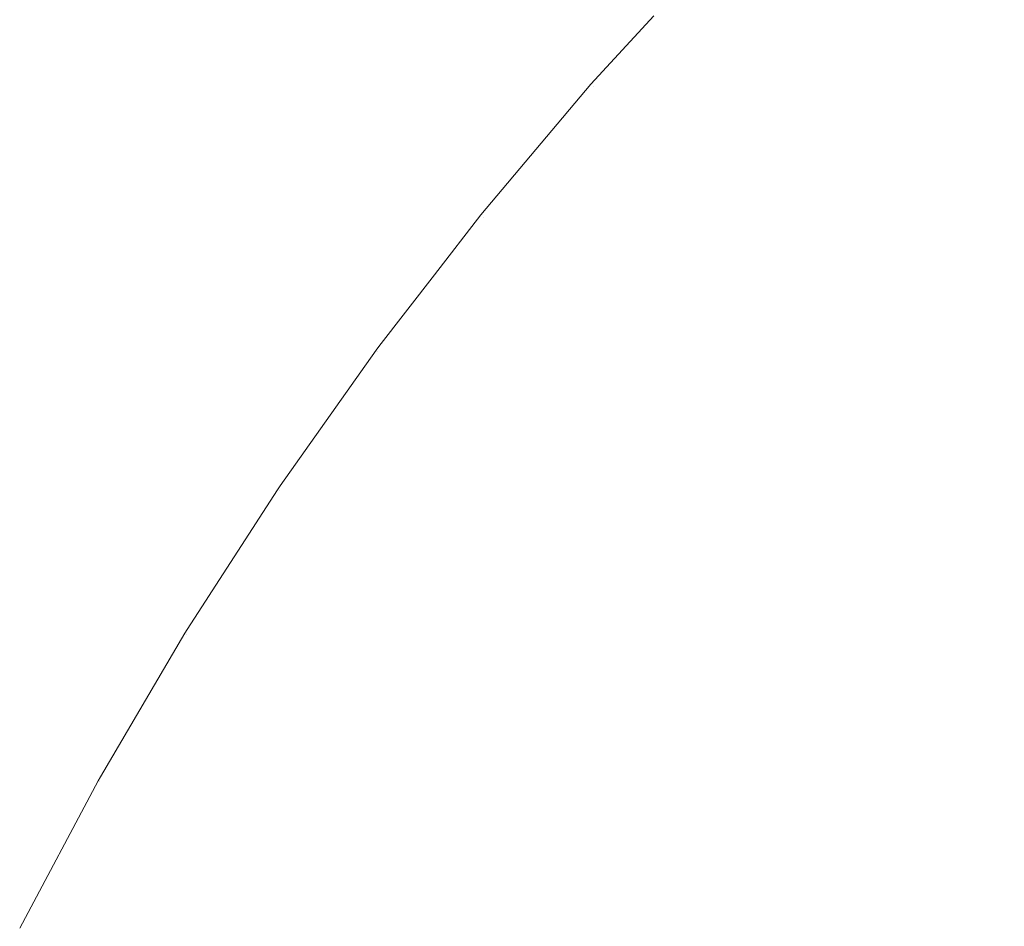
# Model space of a CAD drawing. Header units: centimetres. Extents: x -25.9 to 27.4, y -25.9 to -24.1.
# Tile 33 of 200: x -25.9178 to -25.8934, y -24.1148 to -24.0923. Entities that reach past the tile are written whole.
import ezdxf

# ---------------------------------------------------------------- set-up
doc = ezdxf.new("R2010")
doc.units = ezdxf.units.CM
doc.header["$LTSCALE"] = 2.54
doc.layers.add('Lucido design-1', color=7, linetype='Continuous')

# ---------------------------------------------------------------- blocks, each defined once
blk = doc.blocks.new('Gruppo-4-1')
at = {"color": 7, "linetype": 'Continuous', "lineweight": 9}
for points, invisible_edges in [([(-25.893225, -24.092532, 708.356299), (-25.890303, -24.089848, 708.356299), (-25.891231, -24.088793, 708.352365), (-25.894197, -24.091517, 708.352365)], 15), ([(-25.89396, -24.091765, 707.688043), (-25.891005, -24.089051, 707.688043), (-25.890064, -24.09012, 707.684181), (-25.892974, -24.092793, 707.684181)], 15), ([(-25.89871, -24.092768, 708.34435), (-25.895794, -24.089851, 708.34435), (-25.896417, -24.089201, 708.340283), (-25.89936, -24.092145, 708.340283)], 15), ([(-25.899185, -24.092313, 707.699955), (-25.896249, -24.089376, 707.699955), (-25.895599, -24.090055, 707.695937), (-25.898507, -24.092963, 707.695937)], 15), ([(-25.897938, -24.093508, 708.34838), (-25.895053, -24.090624, 708.34838), (-25.895794, -24.089851, 708.34435), (-25.89871, -24.092768, 708.34435)], 15), ([(-25.898507, -24.092963, 707.695937), (-25.895599, -24.090055, 707.695937), (-25.894835, -24.090851, 707.691964), (-25.89771, -24.093726, 707.691964)], 15), ([(-25.902068, -24.092233, 708.320708), (-25.903629, -24.093933, 708.320708), (-25.903593, -24.093964, 708.323783), (-25.900723, -24.090839, 708.323783)], 14), ([(-25.903433, -24.094105, 708.327929), (-25.900569, -24.090987, 708.327929), (-25.900723, -24.090839, 708.323783), (-25.903593, -24.093964, 708.323783)], 15), ([(-25.897044, -24.094365, 708.352365), (-25.894197, -24.091517, 708.352365), (-25.895053, -24.090624, 708.34838), (-25.897938, -24.093508, 708.34838)], 15), ([(-25.900688, -24.090872, 707.716349), (-25.903557, -24.093995, 707.716349), (-25.903629, -24.093933, 707.720708), (-25.902068, -24.092233, 707.720708)], 11), ([(-25.903557, -24.093995, 707.716349), (-25.900688, -24.090872, 707.716349), (-25.900496, -24.091056, 707.712216), (-25.903357, -24.094171, 707.712216)], 15), ([(-25.903143, -24.09436, 708.332065), (-25.90029, -24.091254, 708.332065), (-25.900569, -24.090987, 708.327929), (-25.903433, -24.094105, 708.327929)], 15), ([(-25.903357, -24.094171, 707.712216), (-25.900496, -24.091056, 707.712216), (-25.900181, -24.091358, 707.708102), (-25.90303, -24.09446, 707.708102)], 15), ([(-25.89771, -24.093726, 707.691964), (-25.894835, -24.090851, 707.691964), (-25.89396, -24.091765, 707.688043), (-25.896797, -24.094602, 707.688043)], 15), ([(-25.902724, -24.094729, 708.336186), (-25.899887, -24.09164, 708.336186), (-25.90029, -24.091254, 708.332065), (-25.903143, -24.09436, 708.332065)], 15), ([(-25.90303, -24.09446, 707.708102), (-25.900181, -24.091358, 707.708102), (-25.899744, -24.091777, 707.704012), (-25.902575, -24.09486, 707.704012)], 15), ([(-25.89603, -24.095337, 708.356299), (-25.893225, -24.092532, 708.356299), (-25.894197, -24.091517, 708.352365), (-25.897044, -24.094365, 708.352365)], 15), ([(-25.902176, -24.095211, 708.340283), (-25.89936, -24.092145, 708.340283), (-25.899887, -24.09164, 708.336186), (-25.902724, -24.094729, 708.336186)], 15), ([(-25.902575, -24.09486, 707.704012), (-25.899744, -24.091777, 707.704012), (-25.899185, -24.092313, 707.699955), (-25.901994, -24.095371, 707.699955)], 15), ([(-25.896797, -24.094602, 707.688043), (-25.89396, -24.091765, 707.688043), (-25.892974, -24.092793, 707.684181), (-25.895768, -24.095587, 707.684181)], 15), ([(-25.903629, -24.093933, 708.320708), (-25.902068, -24.092233, 708.320708), (-25.902068, -24.092233, 707.720708), (-25.903629, -24.093933, 707.720708)], 10), ([(-25.901501, -24.095805, 708.34435), (-25.89871, -24.092768, 708.34435), (-25.89936, -24.092145, 708.340283), (-25.902176, -24.095211, 708.340283)], 15), ([(-25.901994, -24.095371, 707.699955), (-25.899185, -24.092313, 707.699955), (-25.898507, -24.092963, 707.695937), (-25.901289, -24.095992, 707.695937)], 15), ([(-25.894897, -24.096422, 708.360173), (-25.892139, -24.093664, 708.360173), (-25.893225, -24.092532, 708.356299), (-25.89603, -24.095337, 708.356299)], 15), ([(-25.900697, -24.096512, 708.34838), (-25.897938, -24.093508, 708.34838), (-25.89871, -24.092768, 708.34435), (-25.901501, -24.095805, 708.34435)], 15), ([(-25.895768, -24.095587, 707.684181), (-25.892974, -24.092793, 707.684181), (-25.89188, -24.093934, 707.680385), (-25.894627, -24.096681, 707.680385)], 15), ([(-25.901289, -24.095992, 707.695937), (-25.898507, -24.092963, 707.695937), (-25.89771, -24.093726, 707.691964), (-25.900461, -24.096721, 707.691964)], 15), ([(-25.899768, -24.09733, 708.352365), (-25.897044, -24.094365, 708.352365), (-25.897938, -24.093508, 708.34838), (-25.900697, -24.096512, 708.34838)], 15), ([(-25.900461, -24.096721, 707.691964), (-25.89771, -24.093726, 707.691964), (-25.896797, -24.094602, 707.688043), (-25.899511, -24.097557, 707.688043)], 15), ([(-25.893647, -24.097621, 708.363983), (-25.890941, -24.094914, 708.363983), (-25.892139, -24.093664, 708.360173), (-25.894897, -24.096422, 708.360173)], 15), ([(-25.904866, -24.0954, 708.320708), (-25.906365, -24.097178, 708.320708), (-25.906328, -24.097208, 708.323783), (-25.903593, -24.093964, 708.323783)], 14), ([(-25.903557, -24.093995, 707.716349), (-25.906291, -24.097238, 707.716349), (-25.906365, -24.097178, 707.720708), (-25.904866, -24.0954, 707.720708)], 11), ([(-25.906162, -24.097342, 708.327929), (-25.903433, -24.094105, 708.327929), (-25.903593, -24.093964, 708.323783), (-25.906328, -24.097208, 708.323783)], 15), ([(-25.906291, -24.097238, 707.716349), (-25.903557, -24.093995, 707.716349), (-25.903357, -24.094171, 707.712216), (-25.906084, -24.097405, 707.712216)], 15), ([(-25.903593, -24.093964, 708.323783), (-25.903629, -24.093933, 708.320708), (-25.904866, -24.0954, 708.320708)], 9), ([(-25.903629, -24.093933, 707.720708), (-25.904866, -24.0954, 707.720708), (-25.904866, -24.0954, 708.320708), (-25.903629, -24.093933, 708.320708)], 10), ([(-25.904866, -24.0954, 707.720708), (-25.903629, -24.093933, 707.720708), (-25.903557, -24.093995, 707.716349)], 10), ([(-25.894627, -24.096681, 707.680385), (-25.89188, -24.093934, 707.680385), (-25.890681, -24.095186, 707.676659), (-25.893376, -24.097881, 707.676659)], 15), ([(-25.905862, -24.097584, 708.332065), (-25.903143, -24.09436, 708.332065), (-25.903433, -24.094105, 708.327929), (-25.906162, -24.097342, 708.327929)], 15), ([(-25.906084, -24.097405, 707.712216), (-25.903357, -24.094171, 707.712216), (-25.90303, -24.09446, 707.708102), (-25.905744, -24.097679, 707.708102)], 15), ([(-25.905427, -24.097935, 708.336186), (-25.902724, -24.094729, 708.336186), (-25.903143, -24.09436, 708.332065), (-25.905862, -24.097584, 708.332065)], 15), ([(-25.905744, -24.097679, 707.708102), (-25.90303, -24.09446, 707.708102), (-25.902575, -24.09486, 707.704012), (-25.905273, -24.09806, 707.704012)], 15), ([(-25.898714, -24.098258, 708.356299), (-25.89603, -24.095337, 708.356299), (-25.897044, -24.094365, 708.352365), (-25.899768, -24.09733, 708.352365)], 15), ([(-25.90486, -24.098393, 708.340283), (-25.902176, -24.095211, 708.340283), (-25.902724, -24.094729, 708.336186), (-25.905427, -24.097935, 708.336186)], 15), ([(-25.899511, -24.097557, 707.688043), (-25.896797, -24.094602, 707.688043), (-25.895768, -24.095587, 707.684181), (-25.898442, -24.098498, 707.684181)], 15), ([(-25.905273, -24.09806, 707.704012), (-25.902575, -24.09486, 707.704012), (-25.901994, -24.095371, 707.699955), (-25.904671, -24.098546, 707.699955)], 15), ([(-25.892282, -24.098929, 708.36772), (-25.889632, -24.09628, 708.36772), (-25.890941, -24.094914, 708.363983), (-25.893647, -24.097621, 708.363983)], 15), ([(-25.904159, -24.098959, 708.34435), (-25.901501, -24.095805, 708.34435), (-25.902176, -24.095211, 708.340283), (-25.90486, -24.098393, 708.340283)], 15), ([(-25.893376, -24.097881, 707.676659), (-25.890681, -24.095186, 707.676659), (-25.889377, -24.096546, 707.673012), (-25.892016, -24.099184, 707.673012)], 15), ([(-25.906365, -24.097178, 708.320708), (-25.904866, -24.0954, 708.320708), (-25.904866, -24.0954, 707.720708), (-25.906365, -24.097178, 707.720708)], 10), ([(-25.904671, -24.098546, 707.699955), (-25.901994, -24.095371, 707.699955), (-25.901289, -24.095992, 707.695937), (-25.90394, -24.099136, 707.695937)], 15), ([(-25.897536, -24.099295, 708.360173), (-25.894897, -24.096422, 708.360173), (-25.89603, -24.095337, 708.356299), (-25.898714, -24.098258, 708.356299)], 15), ([(-25.898442, -24.098498, 707.684181), (-25.895768, -24.095587, 707.684181), (-25.894627, -24.096681, 707.680385), (-25.897255, -24.099542, 707.680385)], 15), ([(-25.903327, -24.099631, 708.34838), (-25.900697, -24.096512, 708.34838), (-25.901501, -24.095805, 708.34435), (-25.904159, -24.098959, 708.34435)], 15), ([(-25.90394, -24.099136, 707.695937), (-25.901289, -24.095992, 707.695937), (-25.900461, -24.096721, 707.691964), (-25.903081, -24.099829, 707.691964)], 15), ([(-25.896236, -24.100439, 708.363983), (-25.893647, -24.097621, 708.363983), (-25.894897, -24.096422, 708.360173), (-25.897536, -24.099295, 708.360173)], 15), ([(-25.902364, -24.100409, 708.352365), (-25.899768, -24.09733, 708.352365), (-25.900697, -24.096512, 708.34838), (-25.903327, -24.099631, 708.34838)], 15), ([(-25.897255, -24.099542, 707.680385), (-25.894627, -24.096681, 707.680385), (-25.893376, -24.097881, 707.676659), (-25.895954, -24.100687, 707.676659)], 15), ([(-25.903081, -24.099829, 707.691964), (-25.900461, -24.096721, 707.691964), (-25.899511, -24.097557, 707.688043), (-25.902097, -24.100624, 707.688043)], 15), ([(-25.906328, -24.097208, 708.323783), (-25.906365, -24.097178, 708.320708), (-25.907517, -24.098668, 708.320708)], 9), ([(-25.906365, -24.097178, 707.720708), (-25.907517, -24.098668, 707.720708), (-25.907517, -24.098668, 708.320708), (-25.906365, -24.097178, 708.320708)], 10), ([(-25.907517, -24.098668, 707.720708), (-25.906365, -24.097178, 707.720708), (-25.906291, -24.097238, 707.716349)], 10), ([(-25.908923, -24.100565, 708.323783), (-25.906328, -24.097208, 708.323783), (-25.907517, -24.098668, 708.320708), (-25.908895, -24.100451, 708.320708)], 11), ([(-25.908751, -24.100692, 708.327929), (-25.906162, -24.097342, 708.327929), (-25.906328, -24.097208, 708.323783), (-25.908923, -24.100565, 708.323783)], 15), ([(-25.908895, -24.100451, 707.720708), (-25.907517, -24.098668, 707.720708), (-25.906291, -24.097238, 707.716349), (-25.908885, -24.100593, 707.716349)], 14), ([(-25.908885, -24.100593, 707.716349), (-25.906291, -24.097238, 707.716349), (-25.906084, -24.097405, 707.712216), (-25.908671, -24.100751, 707.712216)], 15), ([(-25.908441, -24.100921, 708.332065), (-25.905862, -24.097584, 708.332065), (-25.906162, -24.097342, 708.327929), (-25.908751, -24.100692, 708.327929)], 15), ([(-25.908671, -24.100751, 707.712216), (-25.906084, -24.097405, 707.712216), (-25.905744, -24.097679, 707.708102), (-25.90832, -24.101011, 707.708102)], 15), ([(-25.901271, -24.101291, 708.356299), (-25.898714, -24.098258, 708.356299), (-25.899768, -24.09733, 708.352365), (-25.902364, -24.100409, 708.352365)], 15), ([(-25.907992, -24.101253, 708.336186), (-25.905427, -24.097935, 708.336186), (-25.905862, -24.097584, 708.332065), (-25.908441, -24.100921, 708.332065)], 15), ([(-25.90832, -24.101011, 707.708102), (-25.905744, -24.097679, 707.708102), (-25.905273, -24.09806, 707.704012), (-25.907833, -24.101371, 707.704012)], 15), ([(-25.902097, -24.100624, 707.688043), (-25.899511, -24.097557, 707.688043), (-25.898442, -24.098498, 707.684181), (-25.900989, -24.101519, 707.684181)], 15), ([(-25.894816, -24.101689, 708.36772), (-25.892282, -24.098929, 708.36772), (-25.893647, -24.097621, 708.363983), (-25.896236, -24.100439, 708.363983)], 15), ([(-25.907406, -24.101687, 708.340283), (-25.90486, -24.098393, 708.340283), (-25.905427, -24.097935, 708.336186), (-25.907992, -24.101253, 708.336186)], 15), ([(-25.895954, -24.100687, 707.676659), (-25.893376, -24.097881, 707.676659), (-25.892016, -24.099184, 707.673012), (-25.89454, -24.101932, 707.673012)], 15), ([(-25.907833, -24.101371, 707.704012), (-25.905273, -24.09806, 707.704012), (-25.904671, -24.098546, 707.699955), (-25.907211, -24.101831, 707.699955)], 15), ([(-25.906682, -24.102222, 708.34435), (-25.904159, -24.098959, 708.34435), (-25.90486, -24.098393, 708.340283), (-25.907406, -24.101687, 708.340283)], 15), ([(-25.90005, -24.102277, 708.360173), (-25.897536, -24.099295, 708.360173), (-25.898714, -24.098258, 708.356299), (-25.901271, -24.101291, 708.356299)], 15), ([(-25.908895, -24.100451, 707.720708), (-25.908895, -24.100451, 708.320708), (-25.907517, -24.098668, 708.320708), (-25.907517, -24.098668, 707.720708)], 5), ([(-25.907211, -24.101831, 707.699955), (-25.904671, -24.098546, 707.699955), (-25.90394, -24.099136, 707.695937), (-25.906455, -24.10239, 707.695937)], 15), ([(-25.900989, -24.101519, 707.684181), (-25.898442, -24.098498, 707.684181), (-25.897255, -24.099542, 707.680385), (-25.899759, -24.102512, 707.680385)], 15), ([(-25.905822, -24.102859, 708.34838), (-25.903327, -24.099631, 708.34838), (-25.904159, -24.098959, 708.34435), (-25.906682, -24.102222, 708.34435)], 15), ([(-25.906455, -24.10239, 707.695937), (-25.90394, -24.099136, 707.695937), (-25.903081, -24.099829, 707.691964), (-25.905568, -24.103046, 707.691964)], 15), ([(-25.893279, -24.103042, 708.371378), (-25.890803, -24.100346, 708.371378), (-25.892282, -24.098929, 708.36772), (-25.894816, -24.101689, 708.36772)], 15), ([(-25.898703, -24.103365, 708.363983), (-25.896236, -24.100439, 708.363983), (-25.897536, -24.099295, 708.360173), (-25.90005, -24.102277, 708.360173)], 15), ([(-25.89454, -24.101932, 707.673012), (-25.892016, -24.099184, 707.673012), (-25.89055, -24.100589, 707.669447), (-25.893016, -24.103273, 707.669447)], 15), ([(-25.904826, -24.103595, 708.352365), (-25.902364, -24.100409, 708.352365), (-25.903327, -24.099631, 708.34838), (-25.905822, -24.102859, 708.34838)], 15), ([(-25.899759, -24.102512, 707.680385), (-25.897255, -24.099542, 707.680385), (-25.895954, -24.100687, 707.676659), (-25.89841, -24.103601, 707.676659)], 15), ([(-25.905568, -24.103046, 707.691964), (-25.903081, -24.099829, 707.691964), (-25.902097, -24.100624, 707.688043), (-25.904551, -24.103799, 707.688043)], 15), ([(-25.911373, -24.104029, 708.323783), (-25.908923, -24.100565, 708.323783), (-25.908961, -24.100537, 708.320708), (-25.911346, -24.103909, 708.320708)], 11), ([(-25.911196, -24.104149, 708.327929), (-25.908751, -24.100692, 708.327929), (-25.908923, -24.100565, 708.323783), (-25.911373, -24.104029, 708.323783)], 15), ([(-25.908961, -24.100537, 707.720708), (-25.911346, -24.103909, 707.720708), (-25.911346, -24.103909, 708.320708), (-25.908961, -24.100537, 708.320708)], 10), ([(-25.911346, -24.103909, 707.720708), (-25.908961, -24.100537, 707.720708), (-25.908885, -24.100593, 707.716349), (-25.911334, -24.104056, 707.716349)], 14), ([(-25.911334, -24.104056, 707.716349), (-25.908885, -24.100593, 707.716349), (-25.908671, -24.100751, 707.712216), (-25.911113, -24.104205, 707.712216)], 15), ([(-25.908895, -24.100451, 708.320708), (-25.908961, -24.100537, 708.320708), (-25.908923, -24.100565, 708.323783)], 10), ([(-25.908961, -24.100537, 708.320708), (-25.908895, -24.100451, 708.320708), (-25.908895, -24.100451, 707.720708), (-25.908961, -24.100537, 707.720708)], 10), ([(-25.908885, -24.100593, 707.716349), (-25.908961, -24.100537, 707.720708), (-25.908895, -24.100451, 707.720708)], 9), ([(-25.903697, -24.10443, 708.356299), (-25.901271, -24.101291, 708.356299), (-25.902364, -24.100409, 708.352365), (-25.904826, -24.103595, 708.352365)], 15), ([(-25.904551, -24.103799, 707.688043), (-25.902097, -24.100624, 707.688043), (-25.900989, -24.101519, 707.684181), (-25.903406, -24.104646, 707.684181)], 15), ([(-25.897231, -24.104553, 708.36772), (-25.894816, -24.101689, 708.36772), (-25.896236, -24.100439, 708.363983), (-25.898703, -24.103365, 708.363983)], 15), ([(-25.910876, -24.104365, 708.332065), (-25.908441, -24.100921, 708.332065), (-25.908751, -24.100692, 708.327929), (-25.911196, -24.104149, 708.327929)], 15), ([(-25.911113, -24.104205, 707.712216), (-25.908671, -24.100751, 707.712216), (-25.90832, -24.101011, 707.708102), (-25.910751, -24.104449, 707.708102)], 15), ([(-25.89841, -24.103601, 707.676659), (-25.895954, -24.100687, 707.676659), (-25.89454, -24.101932, 707.673012), (-25.896945, -24.104784, 707.673012)], 15), ([(-25.910414, -24.104677, 708.336186), (-25.907992, -24.101253, 708.336186), (-25.908441, -24.100921, 708.332065), (-25.910876, -24.104365, 708.332065)], 15), ([(-25.910751, -24.104449, 707.708102), (-25.90832, -24.101011, 707.708102), (-25.907833, -24.101371, 707.704012), (-25.910249, -24.104789, 707.704012)], 15), ([(-25.90981, -24.105086, 708.340283), (-25.907406, -24.101687, 708.340283), (-25.907992, -24.101253, 708.336186), (-25.910414, -24.104677, 708.336186)], 15), ([(-25.902435, -24.105363, 708.360173), (-25.90005, -24.102277, 708.360173), (-25.901271, -24.101291, 708.356299), (-25.903697, -24.10443, 708.356299)], 15), ([(-25.910249, -24.104789, 707.704012), (-25.907833, -24.101371, 707.704012), (-25.907211, -24.101831, 707.699955), (-25.909609, -24.105222, 707.699955)], 15), ([(-25.903406, -24.104646, 707.684181), (-25.900989, -24.101519, 707.684181), (-25.899759, -24.102512, 707.680385), (-25.902135, -24.105585, 707.680385)], 15), ([(-25.909064, -24.10559, 708.34435), (-25.906682, -24.102222, 708.34435), (-25.907406, -24.101687, 708.340283), (-25.90981, -24.105086, 708.340283)], 15), ([(-25.909609, -24.105222, 707.699955), (-25.907211, -24.101831, 707.699955), (-25.906455, -24.10239, 707.695937), (-25.90883, -24.105748, 707.695937)], 15), ([(-25.895638, -24.10584, 708.371378), (-25.893279, -24.103042, 708.371378), (-25.894816, -24.101689, 708.36772), (-25.897231, -24.104553, 708.36772)], 15), ([(-25.896945, -24.104784, 707.673012), (-25.89454, -24.101932, 707.673012), (-25.893016, -24.103273, 707.669447), (-25.895365, -24.10606, 707.669447)], 15), ([(-25.908177, -24.106189, 708.34838), (-25.905822, -24.102859, 708.34838), (-25.906682, -24.102222, 708.34435), (-25.909064, -24.10559, 708.34435)], 15), ([(-25.901043, -24.106393, 708.363983), (-25.898703, -24.103365, 708.363983), (-25.90005, -24.102277, 708.360173), (-25.902435, -24.105363, 708.360173)], 15), ([(-25.90883, -24.105748, 707.695937), (-25.906455, -24.10239, 707.695937), (-25.905568, -24.103046, 707.691964), (-25.907916, -24.106366, 707.691964)], 15), ([(-25.902135, -24.105585, 707.680385), (-25.899759, -24.102512, 707.680385), (-25.89841, -24.103601, 707.676659), (-25.900741, -24.106616, 707.676659)], 15), ([(-25.907151, -24.106882, 708.352365), (-25.904826, -24.103595, 708.352365), (-25.905822, -24.102859, 708.34838), (-25.908177, -24.106189, 708.34838)], 15), ([(-25.907916, -24.106366, 707.691964), (-25.905568, -24.103046, 707.691964), (-25.904551, -24.103799, 707.688043), (-25.906868, -24.107074, 707.688043)], 15), ([(-25.893925, -24.107223, 708.37495), (-25.891626, -24.104496, 708.37495), (-25.893279, -24.103042, 708.371378), (-25.895638, -24.10584, 708.371378)], 15), ([(-25.895365, -24.10606, 707.669447), (-25.893016, -24.103273, 707.669447), (-25.891385, -24.104708, 707.665973), (-25.893675, -24.107424, 707.665973)], 15), ([(-25.899523, -24.107517, 708.36772), (-25.897231, -24.104553, 708.36772), (-25.898703, -24.103365, 708.363983), (-25.901043, -24.106393, 708.363983)], 15), ([(-25.905988, -24.107669, 708.356299), (-25.903697, -24.10443, 708.356299), (-25.904826, -24.103595, 708.352365), (-25.907151, -24.106882, 708.352365)], 15), ([(-25.906868, -24.107074, 707.688043), (-25.904551, -24.103799, 707.688043), (-25.903406, -24.104646, 707.684181), (-25.905688, -24.107872, 707.684181)], 15), ([(-25.900741, -24.106616, 707.676659), (-25.89841, -24.103601, 707.676659), (-25.896945, -24.104784, 707.673012), (-25.899226, -24.107736, 707.673012)], 15), ([(-25.913674, -24.107594, 708.323783), (-25.911373, -24.104029, 708.323783), (-25.911412, -24.104003, 708.320708), (-25.913652, -24.107473, 708.320708)], 11), ([(-25.913492, -24.107706, 708.327929), (-25.911196, -24.104149, 708.327929), (-25.911373, -24.104029, 708.323783), (-25.913674, -24.107594, 708.323783)], 15), ([(-25.911412, -24.104003, 707.720708), (-25.913652, -24.107473, 707.720708), (-25.913652, -24.107473, 708.320708), (-25.911412, -24.104003, 708.320708)], 10), ([(-25.913652, -24.107473, 707.720708), (-25.911412, -24.104003, 707.720708), (-25.911334, -24.104056, 707.716349), (-25.913633, -24.107619, 707.716349)], 14), ([(-25.911346, -24.103909, 708.320708), (-25.911412, -24.104003, 708.320708), (-25.911373, -24.104029, 708.323783)], 10), ([(-25.911412, -24.104003, 708.320708), (-25.911346, -24.103909, 708.320708), (-25.911346, -24.103909, 707.720708), (-25.911412, -24.104003, 707.720708)], 10), ([(-25.911334, -24.104056, 707.716349), (-25.911412, -24.104003, 707.720708), (-25.911346, -24.103909, 707.720708)], 9), ([(-25.913633, -24.107619, 707.716349), (-25.911334, -24.104056, 707.716349), (-25.911113, -24.104205, 707.712216), (-25.913407, -24.107759, 707.712216)], 15), ([(-25.913163, -24.107908, 708.332065), (-25.910876, -24.104365, 708.332065), (-25.911196, -24.104149, 708.327929), (-25.913492, -24.107706, 708.327929)], 15), ([(-25.913407, -24.107759, 707.712216), (-25.911113, -24.104205, 707.712216), (-25.910751, -24.104449, 707.708102), (-25.913035, -24.107988, 707.708102)], 15), ([(-25.912688, -24.108201, 708.336186), (-25.910414, -24.104677, 708.336186), (-25.910876, -24.104365, 708.332065), (-25.913163, -24.107908, 708.332065)], 15), ([(-25.913035, -24.107988, 707.708102), (-25.910751, -24.104449, 707.708102), (-25.910249, -24.104789, 707.704012), (-25.912519, -24.108305, 707.704012)], 15), ([(-25.904687, -24.108548, 708.360173), (-25.902435, -24.105363, 708.360173), (-25.903697, -24.10443, 708.356299), (-25.905988, -24.107669, 708.356299)], 15), ([(-25.892095, -24.1087, 708.378431), (-25.88986, -24.10605, 708.378431), (-25.891626, -24.104496, 708.37495), (-25.893925, -24.107223, 708.37495)], 15), ([(-25.912067, -24.108584, 708.340283), (-25.90981, -24.105086, 708.340283), (-25.910414, -24.104677, 708.336186), (-25.912688, -24.108201, 708.336186)], 15), ([(-25.905688, -24.107872, 707.684181), (-25.903406, -24.104646, 707.684181), (-25.902135, -24.105585, 707.680385), (-25.904378, -24.108757, 707.680385)], 15), ([(-25.897876, -24.108735, 708.371378), (-25.895638, -24.10584, 708.371378), (-25.897231, -24.104553, 708.36772), (-25.899523, -24.107517, 708.36772)], 15), ([(-25.893675, -24.107424, 707.665973), (-25.891385, -24.104708, 707.665973), (-25.88965, -24.106235, 707.662593), (-25.891877, -24.108876, 707.662593)], 15), ([(-25.912519, -24.108305, 707.704012), (-25.910249, -24.104789, 707.704012), (-25.909609, -24.105222, 707.699955), (-25.91186, -24.108711, 707.699955)], 15), ([(-25.899226, -24.107736, 707.673012), (-25.896945, -24.104784, 707.673012), (-25.895365, -24.10606, 707.669447), (-25.897594, -24.108944, 707.669447)], 15), ([(-25.9113, -24.109056, 708.34435), (-25.909064, -24.10559, 708.34435), (-25.90981, -24.105086, 708.340283), (-25.912067, -24.108584, 708.340283)], 15), ([(-25.91186, -24.108711, 707.699955), (-25.909609, -24.105222, 707.699955), (-25.90883, -24.105748, 707.695937), (-25.91106, -24.109203, 707.695937)], 15), ([(-25.903253, -24.109517, 708.363983), (-25.901043, -24.106393, 708.363983), (-25.902435, -24.105363, 708.360173), (-25.904687, -24.108548, 708.360173)], 15), ([(-25.910389, -24.109617, 708.34838), (-25.908177, -24.106189, 708.34838), (-25.909064, -24.10559, 708.34435), (-25.9113, -24.109056, 708.34435)], 15), ([(-25.91106, -24.109203, 707.695937), (-25.90883, -24.105748, 707.695937), (-25.907916, -24.106366, 707.691964), (-25.910121, -24.109782, 707.691964)], 15), ([(-25.904378, -24.108757, 707.680385), (-25.902135, -24.105585, 707.680385), (-25.900741, -24.106616, 707.676659), (-25.902941, -24.109728, 707.676659)], 15), ([(-25.896106, -24.110044, 708.37495), (-25.893925, -24.107223, 708.37495), (-25.895638, -24.10584, 708.371378), (-25.897876, -24.108735, 708.371378)], 15), ([(-25.909335, -24.110266, 708.352365), (-25.907151, -24.106882, 708.352365), (-25.908177, -24.106189, 708.34838), (-25.910389, -24.109617, 708.34838)], 15), ([(-25.897594, -24.108944, 707.669447), (-25.895365, -24.10606, 707.669447), (-25.893675, -24.107424, 707.665973), (-25.895848, -24.110235, 707.665973)], 15), ([(-25.910121, -24.109782, 707.691964), (-25.907916, -24.106366, 707.691964), (-25.906868, -24.107074, 707.688043), (-25.909043, -24.110445, 707.688043)], 15), ([(-25.901686, -24.110576, 708.36772), (-25.899523, -24.107517, 708.36772), (-25.901043, -24.106393, 708.363983), (-25.903253, -24.109517, 708.363983)], 15), ([(-25.902941, -24.109728, 707.676659), (-25.900741, -24.106616, 707.676659), (-25.899226, -24.107736, 707.673012), (-25.901381, -24.110783, 707.673012)], 15), ([(-25.908139, -24.111002, 708.356299), (-25.905988, -24.107669, 708.356299), (-25.907151, -24.106882, 708.352365), (-25.909335, -24.110266, 708.352365)], 15), ([(-25.909043, -24.110445, 707.688043), (-25.906868, -24.107074, 707.688043), (-25.905688, -24.107872, 707.684181), (-25.90783, -24.111192, 707.684181)], 15), ([(-25.894215, -24.111443, 708.378431), (-25.892095, -24.1087, 708.378431), (-25.893925, -24.107223, 708.37495), (-25.896106, -24.110044, 708.37495)], 15), ([(-25.895848, -24.110235, 707.665973), (-25.893675, -24.107424, 707.665973), (-25.891877, -24.108876, 707.662593), (-25.89399, -24.111609, 707.662593)], 15), ([(-25.915822, -24.111254, 708.323783), (-25.913674, -24.107594, 708.323783), (-25.913714, -24.107569, 708.320708), (-25.915807, -24.111135, 708.320708)], 11), ([(-25.915635, -24.111358, 708.327929), (-25.913492, -24.107706, 708.327929), (-25.913674, -24.107594, 708.323783), (-25.915822, -24.111254, 708.323783)], 15), ([(-25.913714, -24.107569, 707.720708), (-25.915807, -24.111135, 707.720708), (-25.915807, -24.111135, 708.320708), (-25.913714, -24.107569, 708.320708)], 10), ([(-25.915807, -24.111135, 707.720708), (-25.913714, -24.107569, 707.720708), (-25.913633, -24.107619, 707.716349), (-25.91578, -24.111277, 707.716349)], 14), ([(-25.91578, -24.111277, 707.716349), (-25.913633, -24.107619, 707.716349), (-25.913407, -24.107759, 707.712216), (-25.915547, -24.111407, 707.712216)], 15), ([(-25.915298, -24.111546, 708.332065), (-25.913163, -24.107908, 708.332065), (-25.913492, -24.107706, 708.327929), (-25.915635, -24.111358, 708.327929)], 15), ([(-25.913652, -24.107473, 708.320708), (-25.913714, -24.107569, 708.320708), (-25.913674, -24.107594, 708.323783)], 10), ([(-25.913714, -24.107569, 708.320708), (-25.913652, -24.107473, 708.320708), (-25.913652, -24.107473, 707.720708), (-25.913714, -24.107569, 707.720708)], 10), ([(-25.913633, -24.107619, 707.716349), (-25.913714, -24.107569, 707.720708), (-25.913652, -24.107473, 707.720708)], 9), ([(-25.906803, -24.111825, 708.360173), (-25.904687, -24.108548, 708.360173), (-25.905988, -24.107669, 708.356299), (-25.908139, -24.111002, 708.356299)], 15), ([(-25.899989, -24.111723, 708.371378), (-25.897876, -24.108735, 708.371378), (-25.899523, -24.107517, 708.36772), (-25.901686, -24.110576, 708.36772)], 15), ([(-25.915547, -24.111407, 707.712216), (-25.913407, -24.107759, 707.712216), (-25.913035, -24.107988, 707.708102), (-25.915166, -24.11162, 707.708102)], 15), ([(-25.914811, -24.111818, 708.336186), (-25.912688, -24.108201, 708.336186), (-25.913163, -24.107908, 708.332065), (-25.915298, -24.111546, 708.332065)], 15), ([(-25.90783, -24.111192, 707.684181), (-25.905688, -24.107872, 707.684181), (-25.904378, -24.108757, 707.680385), (-25.906484, -24.112021, 707.680385)], 15), ([(-25.901381, -24.110783, 707.673012), (-25.899226, -24.107736, 707.673012), (-25.897594, -24.108944, 707.669447), (-25.899699, -24.111919, 707.669447)], 15), ([(-25.915166, -24.11162, 707.708102), (-25.913035, -24.107988, 707.708102), (-25.912519, -24.108305, 707.704012), (-25.914637, -24.111915, 707.704012)], 15), ([(-25.914174, -24.112174, 708.340283), (-25.912067, -24.108584, 708.340283), (-25.912688, -24.108201, 708.336186), (-25.914811, -24.111818, 708.336186)], 15), ([(-25.914637, -24.111915, 707.704012), (-25.912519, -24.108305, 707.704012), (-25.91186, -24.108711, 707.699955), (-25.913962, -24.112292, 707.699955)], 15), ([(-25.913388, -24.112613, 708.34435), (-25.9113, -24.109056, 708.34435), (-25.912067, -24.108584, 708.340283), (-25.914174, -24.112174, 708.340283)], 15), ([(-25.905328, -24.112733, 708.363983), (-25.903253, -24.109517, 708.363983), (-25.904687, -24.108548, 708.360173), (-25.906803, -24.111825, 708.360173)], 15), ([(-25.913962, -24.112292, 707.699955), (-25.91186, -24.108711, 707.699955), (-25.91106, -24.109203, 707.695937), (-25.913142, -24.112751, 707.695937)], 15), ([(-25.906484, -24.112021, 707.680385), (-25.904378, -24.108757, 707.680385), (-25.902941, -24.109728, 707.676659), (-25.905008, -24.11293, 707.676659)], 15), ([(-25.898165, -24.112956, 708.37495), (-25.896106, -24.110044, 708.37495), (-25.897876, -24.108735, 708.371378), (-25.899989, -24.111723, 708.371378)], 15), ([(-25.892206, -24.112929, 708.381812), (-25.890151, -24.11027, 708.381812), (-25.892095, -24.1087, 708.378431), (-25.894215, -24.111443, 708.378431)], 15), ([(-25.89399, -24.111609, 707.662593), (-25.891877, -24.108876, 707.662593), (-25.889975, -24.110412, 707.659313), (-25.892024, -24.113063, 707.659313)], 15), ([(-25.912454, -24.113135, 708.34838), (-25.910389, -24.109617, 708.34838), (-25.9113, -24.109056, 708.34435), (-25.913388, -24.112613, 708.34435)], 15), ([(-25.899699, -24.111919, 707.669447), (-25.897594, -24.108944, 707.669447), (-25.895848, -24.110235, 707.665973), (-25.897899, -24.113136, 707.665973)], 15), ([(-25.913142, -24.112751, 707.695937), (-25.91106, -24.109203, 707.695937), (-25.910121, -24.109782, 707.691964), (-25.912178, -24.113289, 707.691964)], 15), ([(-25.911373, -24.113739, 708.352365), (-25.909335, -24.110266, 708.352365), (-25.910389, -24.109617, 708.34838), (-25.912454, -24.113135, 708.34838)], 15), ([(-25.903718, -24.113724, 708.36772), (-25.901686, -24.110576, 708.36772), (-25.903253, -24.109517, 708.363983), (-25.905328, -24.112733, 708.363983)], 15), ([(-25.912178, -24.113289, 707.691964), (-25.910121, -24.109782, 707.691964), (-25.909043, -24.110445, 707.688043), (-25.911074, -24.113906, 707.688043)], 15), ([(-25.905008, -24.11293, 707.676659), (-25.902941, -24.109728, 707.676659), (-25.901381, -24.110783, 707.673012), (-25.903404, -24.113918, 707.673012)], 15), ([(-25.896216, -24.114273, 708.378431), (-25.894215, -24.111443, 708.378431), (-25.896106, -24.110044, 708.37495), (-25.898165, -24.112956, 708.37495)], 15), ([(-25.910147, -24.114424, 708.356299), (-25.908139, -24.111002, 708.356299), (-25.909335, -24.110266, 708.352365), (-25.911373, -24.113739, 708.352365)], 15), ([(-25.897899, -24.113136, 707.665973), (-25.895848, -24.110235, 707.665973), (-25.89399, -24.111609, 707.662593), (-25.895985, -24.11443, 707.662593)], 15), ([(-25.911074, -24.113906, 707.688043), (-25.909043, -24.110445, 707.688043), (-25.90783, -24.111192, 707.684181), (-25.90983, -24.1146, 707.684181)], 15), ([(-25.901974, -24.114798, 708.371378), (-25.899989, -24.111723, 708.371378), (-25.901686, -24.110576, 708.36772), (-25.903718, -24.113724, 708.36772)], 15), ([(-25.903404, -24.113918, 707.673012), (-25.901381, -24.110783, 707.673012), (-25.899699, -24.111919, 707.669447), (-25.901676, -24.114982, 707.669447)], 15), ([(-25.915807, -24.111135, 708.320708), (-25.915863, -24.111231, 708.320708), (-25.915822, -24.111254, 708.323783)], 10), ([(-25.915863, -24.111231, 708.320708), (-25.915807, -24.111135, 708.320708), (-25.915807, -24.111135, 707.720708), (-25.915863, -24.111231, 707.720708)], 10), ([(-25.91578, -24.111277, 707.716349), (-25.915863, -24.111231, 707.720708), (-25.915807, -24.111135, 707.720708)], 9), ([(-25.908777, -24.115189, 708.360173), (-25.906803, -24.111825, 708.360173), (-25.908139, -24.111002, 708.356299), (-25.910147, -24.114424, 708.356299)], 15), ([(-25.917812, -24.115001, 708.323783), (-25.915822, -24.111254, 708.323783), (-25.915863, -24.111231, 708.320708), (-25.917807, -24.11489, 708.320708)], 11), ([(-25.917621, -24.115097, 708.327929), (-25.915635, -24.111358, 708.327929), (-25.915822, -24.111254, 708.323783), (-25.917812, -24.115001, 708.323783)], 15), ([(-25.915863, -24.111231, 707.720708), (-25.917807, -24.11489, 707.720708), (-25.917807, -24.11489, 708.320708), (-25.915863, -24.111231, 708.320708)], 10), ([(-25.917807, -24.11489, 707.720708), (-25.915863, -24.111231, 707.720708), (-25.91578, -24.111277, 707.716349), (-25.917769, -24.115022, 707.716349)], 14), ([(-25.917769, -24.115022, 707.716349), (-25.91578, -24.111277, 707.716349), (-25.915547, -24.111407, 707.712216), (-25.917531, -24.115142, 707.712216)], 15), ([(-25.917276, -24.115271, 708.332065), (-25.915298, -24.111546, 708.332065), (-25.915635, -24.111358, 708.327929), (-25.917621, -24.115097, 708.327929)], 15), ([(-25.90983, -24.1146, 707.684181), (-25.90783, -24.111192, 707.684181), (-25.906484, -24.112021, 707.680385), (-25.908451, -24.115371, 707.680385)], 15), ([(-25.917531, -24.115142, 707.712216), (-25.915547, -24.111407, 707.712216), (-25.915166, -24.11162, 707.708102), (-25.917142, -24.115339, 707.708102)], 15), ([(-25.916778, -24.115522, 708.336186), (-25.914811, -24.111818, 708.336186), (-25.915298, -24.111546, 708.332065), (-25.917276, -24.115271, 708.332065)], 15), ([(-25.917142, -24.115339, 707.708102), (-25.915166, -24.11162, 707.708102), (-25.914637, -24.111915, 707.704012), (-25.916601, -24.115612, 707.704012)], 15), ([(-25.894146, -24.115672, 708.381812), (-25.892206, -24.112929, 708.381812), (-25.894215, -24.111443, 708.378431), (-25.896216, -24.114273, 708.378431)], 15), ([(-25.895985, -24.11443, 707.662593), (-25.89399, -24.111609, 707.662593), (-25.892024, -24.113063, 707.659313), (-25.893959, -24.115799, 707.659313)], 15), ([(-25.916127, -24.115851, 708.340283), (-25.914174, -24.112174, 708.340283), (-25.914811, -24.111818, 708.336186), (-25.916778, -24.115522, 708.336186)], 15), ([(-25.907265, -24.116033, 708.363983), (-25.905328, -24.112733, 708.363983), (-25.906803, -24.111825, 708.360173), (-25.908777, -24.115189, 708.360173)], 15), ([(-25.900099, -24.115953, 708.37495), (-25.898165, -24.112956, 708.37495), (-25.899989, -24.111723, 708.371378), (-25.901974, -24.114798, 708.371378)], 15), ([(-25.916601, -24.115612, 707.704012), (-25.914637, -24.111915, 707.704012), (-25.913962, -24.112292, 707.699955), (-25.91591, -24.11596, 707.699955)], 15), ([(-25.908451, -24.115371, 707.680385), (-25.906484, -24.112021, 707.680385), (-25.905008, -24.11293, 707.676659), (-25.906937, -24.116217, 707.676659)], 15), ([(-25.901676, -24.114982, 707.669447), (-25.899699, -24.111919, 707.669447), (-25.897899, -24.113136, 707.665973), (-25.899826, -24.116121, 707.665973)], 15), ([(-25.915323, -24.116256, 708.34435), (-25.913388, -24.112613, 708.34435), (-25.914174, -24.112174, 708.340283), (-25.916127, -24.115851, 708.340283)], 15), ([(-25.91591, -24.11596, 707.699955), (-25.913962, -24.112292, 707.699955), (-25.913142, -24.112751, 707.695937), (-25.915071, -24.116383, 707.695937)], 15), ([(-25.914367, -24.116738, 708.34838), (-25.912454, -24.113135, 708.34838), (-25.913388, -24.112613, 708.34435), (-25.915323, -24.116256, 708.34435)], 15), ([(-25.915071, -24.116383, 707.695937), (-25.913142, -24.112751, 707.695937), (-25.912178, -24.113289, 707.691964), (-25.914086, -24.11688, 707.691964)], 15), ([(-25.905614, -24.116956, 708.36772), (-25.903718, -24.113724, 708.36772), (-25.905328, -24.112733, 708.363983), (-25.907265, -24.116033, 708.363983)], 15), ([(-25.906937, -24.116217, 707.676659), (-25.905008, -24.11293, 707.676659), (-25.903404, -24.113918, 707.673012), (-25.905292, -24.117135, 707.673012)], 15), ([(-25.898096, -24.117186, 708.378431), (-25.896216, -24.114273, 708.378431), (-25.898165, -24.112956, 708.37495), (-25.900099, -24.115953, 708.37495)], 15), ([(-25.891958, -24.117151, 708.385089), (-25.890082, -24.114499, 708.385089), (-25.892206, -24.112929, 708.381812), (-25.894146, -24.115672, 708.381812)], 15), ([(-25.893959, -24.115799, 707.659313), (-25.892024, -24.113063, 707.659313), (-25.889954, -24.114594, 707.656139), (-25.891826, -24.117241, 707.656139)], 15), ([(-25.913262, -24.117295, 708.352365), (-25.911373, -24.113739, 708.352365), (-25.912454, -24.113135, 708.34838), (-25.914367, -24.116738, 708.34838)], 15), ([(-25.914086, -24.11688, 707.691964), (-25.912178, -24.113289, 707.691964), (-25.911074, -24.113906, 707.688043), (-25.912956, -24.117449, 707.688043)], 15), ([(-25.899826, -24.116121, 707.665973), (-25.897899, -24.113136, 707.665973), (-25.895985, -24.11443, 707.662593), (-25.897858, -24.117332, 707.662593)], 15), ([(-25.912007, -24.117927, 708.356299), (-25.910147, -24.114424, 708.356299), (-25.911373, -24.113739, 708.352365), (-25.913262, -24.117295, 708.352365)], 15), ([(-25.903826, -24.117955, 708.371378), (-25.901974, -24.114798, 708.371378), (-25.903718, -24.113724, 708.36772), (-25.905614, -24.116956, 708.36772)], 15), ([(-25.912956, -24.117449, 707.688043), (-25.911074, -24.113906, 707.688043), (-25.90983, -24.1146, 707.684181), (-25.911684, -24.11809, 707.684181)], 15), ([(-25.905292, -24.117135, 707.673012), (-25.903404, -24.113918, 707.673012), (-25.901676, -24.114982, 707.669447), (-25.90352, -24.118125, 707.669447)], 15), ([(-25.895969, -24.118496, 708.381812), (-25.894146, -24.115672, 708.381812), (-25.896216, -24.114273, 708.378431), (-25.898096, -24.117186, 708.378431)], 15), ([(-25.910606, -24.118634, 708.360173), (-25.908777, -24.115189, 708.360173), (-25.910147, -24.114424, 708.356299), (-25.912007, -24.117927, 708.356299)], 15), ([(-25.897858, -24.117332, 707.662593), (-25.895985, -24.11443, 707.662593), (-25.893959, -24.115799, 707.659313), (-25.895776, -24.118614, 707.659313)], 15), ([(-25.911684, -24.11809, 707.684181), (-25.90983, -24.1146, 707.684181), (-25.908451, -24.115371, 707.680385), (-25.910273, -24.118802, 707.680385)], 15), ([(-25.901904, -24.119028, 708.37495), (-25.900099, -24.115953, 708.37495), (-25.901974, -24.114798, 708.371378), (-25.903826, -24.117955, 708.371378)], 15)]:
    blk.add_3dface(points, dxfattribs=dict(at, invisible_edges=invisible_edges))

msp = doc.modelspace()

# ---------------------------------------------------------------- block references
at = {"layer": 'Lucido design-1', "color": 7}
msp.add_blockref('Gruppo-4-1', (0, 0), dxfattribs=at)

doc.saveas('drawing.dxf')
